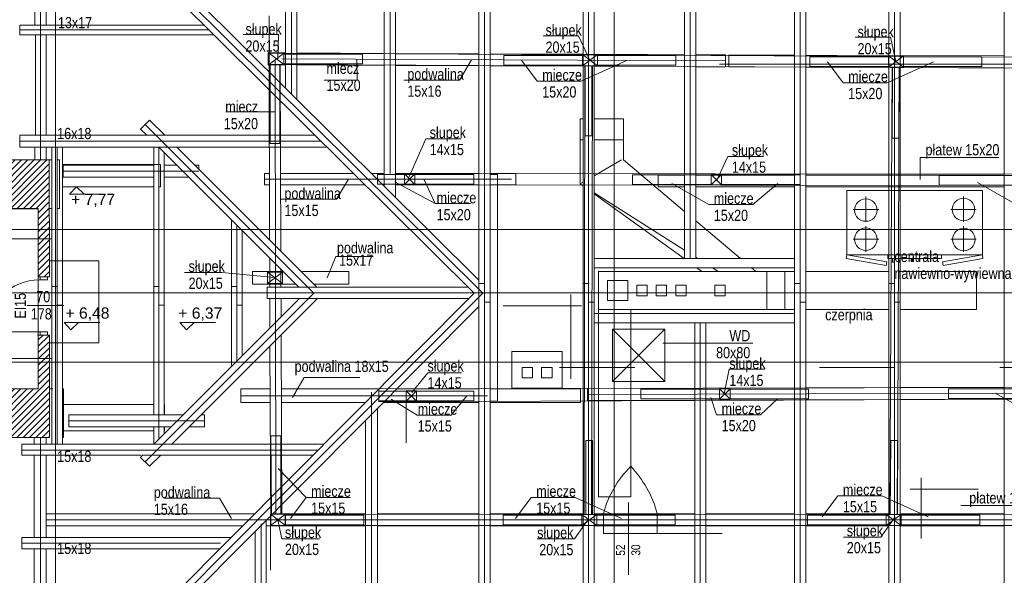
# Model space of a CAD drawing. Header units: millimetres. Extents: x -573548 to 674770, y -210017 to -47794.
# Tile 3 of 234: x 87468 to 100630, y -178220 to -170793. Entities that reach past the tile are written whole.
import ezdxf
from ezdxf.enums import TextEntityAlignment as Align

# ---------------------------------------------------------------- set-up
doc = ezdxf.new("R2010")
doc.units = ezdxf.units.MM
for name, color, linetype, lineweight in [('A.06 RZUT PODDASZA_is$0$0_Nr_pióra__12', 8, 'Continuous', 9), ('A.06 RZUT PODDASZA_is$0$A-OKNA-OPIS_Nr_pióra__2', 8, 'Continuous', 9), ('A.06 RZUT PODDASZA_is$0$A-OKNA-OPIS_Nr_pióra__8', 8, 'Continuous', 9), ('A.06 RZUT PODDASZA_is$0$DIM MALY_Nr_pióra__8', 8, 'Continuous', 9), ('A.06 RZUT PODDASZA_is$0$Drawing & Figure_Nr_pióra__18', 8, 'Continuous', 9), ('A.06 RZUT PODDASZA_is$0$Koty_Nr_pióra__1', 8, 'Continuous', 9), ('A.06 RZUT PODDASZA_is$0$Koty_Nr_pióra__61', 8, 'Continuous', 9), ('A.06 RZUT PODDASZA_is$0$murłata#1_Nr_pióra__7', 8, 'Continuous', 9), ('A.06 RZUT PODDASZA_is$0$Nowe_0_Nr_pióra__59', 8, 'Continuous', 9), ('A.06 RZUT PODDASZA_is$0$Nowe_A-DRZWI_Nr_pióra__59', 8, 'Continuous', 9), ('A.06 RZUT PODDASZA_is$0$Nowe_opisy inne_Nr_pióra__59', 8, 'Continuous', 9), ('A.06 RZUT PODDASZA_is$0$obwody#7_Nr_pióra__5', 8, 'Continuous', 9), ('A.06 RZUT PODDASZA_is$0$opisy inne_Nr_pióra__1', 8, 'Continuous', 9), ('A.06 RZUT PODDASZA_is$0$opisy inne_Nr_pióra__25', 8, 'Continuous', 9), ('A.06 RZUT PODDASZA_is$0$OSIE_Nr_pióra__1', 8, 'Continuous', 9), ('A.06 RZUT PODDASZA_is$0$platew_Nr_pióra__1', 8, 'Continuous', 9), ('A.06 RZUT PODDASZA_is$0$podwaliny_Nr_pióra__7', 8, 'Continuous', 9), ('A.06 RZUT PODDASZA_is$0$SCIANY_KONSTR_Nr_pióra__21', 8, 'Continuous', 9), ('A.06 RZUT PODDASZA_is$0$Structural - Grid', 8, 'Continuous', 9), ('A.06 RZUT PODDASZA_is$0$Structural - Grid_Nr_pióra__17', 8, 'Continuous', 9), ('A.06 RZUT PODDASZA_is$0$WIDOK2_Nr_pióra__1', 8, 'Continuous', 9), ('A.06 RZUT PODDASZA_is$0$WIDOK_Nr_pióra__1', 8, 'Continuous', 9), ('A.06 RZUT PODDASZA_is$0$wiezba_Nr_pióra__1', 8, 'Continuous', 9), ('A.06 RZUT PODDASZA_is$0$wiezba_Nr_pióra__2', 8, 'Continuous', 9), ('A.06 RZUT PODDASZA_is$0$wiezba_Nr_pióra__3', 8, 'Continuous', 9), ('A.06 RZUT PODDASZA_is$0$wiezba_Nr_pióra__41', 8, 'Continuous', 9)]:
    doc.layers.add(name, color=color, linetype=linetype, lineweight=lineweight)
doc.styles.add('A.06 RZUT PODDASZA_is$0$STYL_AUTOMATYCZNY_1', font='arial.ttf')
doc.styles.add('A.06 RZUT PODDASZA_is$0$STYL_AUTOMATYCZNY_6', font='arial.ttf', dxfattribs={"width": 0.8})
pattern_1 = [(45, (0, 0), (-42.426407, 42.426407), [])]

# ---------------------------------------------------------------- blocks, each defined once
blk = doc.blocks.new('A.06 RZUT PODDASZA_is$0$Standardowy znacznik osi')
at = {"layer": 'A.06 RZUT PODDASZA_is$0$Structural - Grid_Nr_pióra__17'}
blk.add_line((1000, 0), (17855, 0), dxfattribs=at)
at = {"layer": 'A.06 RZUT PODDASZA_is$0$Structural - Grid_Nr_pióra__17', "style": 'A.06 RZUT PODDASZA_is$0$STYL_AUTOMATYCZNY_1'}
for tag, p in [('AC_MarkerText_1_0', (5, -80)), ('AC_MarkerText_1_1', (19360, -80))]:
    blk.add_attdef(tag, text='', height=350, rotation=270, dxfattribs=at).set_placement(p, align=Align.TOP_CENTER)
blk = doc.blocks.new('A.06 RZUT PODDASZA_is$0$Standardowy znacznik osi_2')
at = {"layer": 'A.06 RZUT PODDASZA_is$0$Structural - Grid_Nr_pióra__17'}
blk.add_line((1000, 0), (17853, 0), dxfattribs=at)
at = {"layer": 'A.06 RZUT PODDASZA_is$0$Structural - Grid_Nr_pióra__17', "style": 'A.06 RZUT PODDASZA_is$0$STYL_AUTOMATYCZNY_1'}
for tag, p in [('AC_MarkerText_1_0', (5, -80)), ('AC_MarkerText_1_1', (19358, -80))]:
    blk.add_attdef(tag, text='', height=350, rotation=270, dxfattribs=at).set_placement(p, align=Align.TOP_CENTER)
blk = doc.blocks.new('A.06 RZUT PODDASZA_is$0$Standardowy znacznik osi_3')
at = {"layer": 'A.06 RZUT PODDASZA_is$0$Structural - Grid_Nr_pióra__17'}
blk.add_line((2962, 0), (40907, 0), dxfattribs=at)
at = {"layer": 'A.06 RZUT PODDASZA_is$0$Structural - Grid_Nr_pióra__17', "style": 'A.06 RZUT PODDASZA_is$0$STYL_AUTOMATYCZNY_1'}
for tag, p in [('AC_MarkerText_1_0', (-250, -335)), ('AC_MarkerText_1_1', (44119, -335))]:
    blk.add_attdef(tag, text='', height=350, rotation=180, dxfattribs=at).set_placement(p, align=Align.TOP_CENTER)
blk = doc.blocks.new('A.06 RZUT PODDASZA_is$0$Standardowy znacznik osi_4')
at = {"layer": 'A.06 RZUT PODDASZA_is$0$Structural - Grid_Nr_pióra__17'}
blk.add_line((1000, 0), (42869, 0), dxfattribs=at)
at = {"layer": 'A.06 RZUT PODDASZA_is$0$Structural - Grid_Nr_pióra__17', "style": 'A.06 RZUT PODDASZA_is$0$STYL_AUTOMATYCZNY_1'}
for tag, p in [('AC_MarkerText_1_0', (-250, -335)), ('AC_MarkerText_1_1', (44119, -335))]:
    blk.add_attdef(tag, text='', height=350, rotation=180, dxfattribs=at).set_placement(p, align=Align.TOP_CENTER)
blk = doc.blocks.new('A.06 RZUT PODDASZA_is')
at = {"layer": 'A.06 RZUT PODDASZA_is$0$Drawing & Figure_Nr_pióra__18'}
h = blk.add_hatch(dxfattribs=at)
h.set_pattern_fill('Common_Brick_0001', color=256, style=0, pattern_type=2)
h.set_pattern_definition(pattern_1)
h.paths.add_polyline_path([(83138, -97693), (83138, -97843), (83187, -98203), (87340, -98203), (87667, -98203), (87667, -98204), (87667, -98608), (87667, -99113), (87692, -99113), (87692, -99113), (87742, -99113), (87817, -99113), (87816, -98608), (87814, -97553), (87340, -97553), (83393, -97553), (83278, -97553), (83278, -97493), (83263, -97493), (83263, -97506), (83251, -97506, -0.371445), (83235, -97519), (83163, -97519, 0.436052), (83153, -97529), (83138, -97529), (83138, -97553)])
h = blk.add_hatch(dxfattribs=at)
h.set_pattern_fill('Common_Brick_0001', color=256, style=0, pattern_type=2)
h.set_pattern_definition(pattern_1)
h.paths.add_polyline_path([(83187, -100614), (83138, -100973), (83138, -101123), (83138, -101263), (83138, -101287), (83153, -101287, 0.436052), (83163, -101297), (83235, -101297, -0.371445), (83251, -101310), (83263, -101310), (83263, -101323), (83278, -101323), (83278, -101263), (83393, -101263), (87340, -101263), (87817, -101263), (87817, -100208), (87817, -99996), (87807, -99996), (87807, -99893), (87791, -99893), (87791, -99893), (87734, -99893), (87667, -99893), (87667, -100208), (87667, -100614), (87340, -100614), (85457, -100614), (84951, -100614), (84951, -100893), (84811, -100893), (84811, -100614), (83210, -100614, -0.294255), (83206, -100619, -0.458912), (83198, -100614)])
at = {"layer": 'A.06 RZUT PODDASZA_is$0$0_Nr_pióra__12'}
for p, q in [((94786, -100479), (94786, -99352)), ((94930, -99502), (93884, -99502)), ((95643, -100329), (94636, -100329)), ((99116, -100329), (98110, -100329)), ((100521, -100329), (101527, -100329))]:
    blk.add_line(p, q, dxfattribs=at)
at = {"layer": 'A.06 RZUT PODDASZA_is$0$A-OKNA-OPIS_Nr_pióra__8'}
blk.add_line((95559, -102130), (95559, -103100), dxfattribs=at)
at = {"layer": 'A.06 RZUT PODDASZA_is$0$DIM MALY_Nr_pióra__8'}
for p, q in [((90752, -95627), (90752, -96191)), ((92584, -100647), (92584, -101333)), ((90772, -102386), (90772, -103034)), ((95736, -102548), (96811, -102548))]:
    blk.add_line(p, q, dxfattribs=at)
at = {"layer": 'A.06 RZUT PODDASZA_is$0$Koty_Nr_pióra__1'}
for points in [[(88564, -98012), (88087, -98012), (88178, -97913), (88280, -98012)], [(88489, -99724), (88012, -99724), (88103, -99824), (88205, -99724)], [(90037, -99724), (89560, -99724), (89651, -99824), (89753, -99724)]]:
    blk.add_lwpolyline(points, dxfattribs=at)
at = {"layer": 'A.06 RZUT PODDASZA_is$0$murłata#1_Nr_pióra__7'}
for p, q in [((87622, -95752), (87622, -94702)), ((87772, -95752), (87772, -94702)), ((87632, -97222), (87632, -95882)), ((87772, -97222), (87772, -95882)), ((87622, -97553), (87622, -97382)), ((87772, -97553), (87772, -97382)), ((87612, -101350), (87612, -101263)), ((87772, -101350), (87772, -101263)), ((87612, -102600), (87612, -101500)), ((87772, -102600), (87772, -101500)), ((87612, -103830), (87612, -102750)), ((87772, -103830), (87772, -102750))]:
    blk.add_line(p, q, dxfattribs=at)
at = {"layer": 'A.06 RZUT PODDASZA_is$0$Nowe_0_Nr_pióra__59'}
for points in [[(98477, -97960), (100287, -97960), (100287, -98820), (98477, -98820)], [(98477, -98820), (98468, -98870), (99000, -98963), (99009, -98914)], [(99022, -98820), (99742, -98820), (99742, -98870), (99022, -98870)], [(100287, -98820), (100295, -98870), (99764, -98963), (99755, -98914)], [(99088, -98870), (99108, -98870), (99108, -98920), (99088, -98920)], [(99168, -98870), (99188, -98870), (99188, -98920), (99168, -98920)], [(99334, -98870), (99349, -98870), (99349, -98910), (99334, -98910)], [(99436, -98870), (99451, -98870), (99451, -98910), (99436, -98910)]]:
    blk.add_lwpolyline(points, close=True, dxfattribs=at)
for points in [[(98730, -98041), (98730, -98381)], [(100034, -98041), (100034, -98381)], [(98902, -98213), (98562, -98213)], [(100206, -98213), (99866, -98213)], [(98730, -98439), (98730, -98779)], [(100034, -98439), (100034, -98779)], [(98902, -98611), (98562, -98611)], [(100206, -98611), (99866, -98611)]]:
    blk.add_lwpolyline(points, dxfattribs=at)
for centre in [(98730, -98223), (100034, -98215), (98730, -98611), (100039, -98616)]:
    blk.add_circle(centre, 150, dxfattribs=at)
at = {"layer": 'A.06 RZUT PODDASZA_is$0$Nowe_A-DRZWI_Nr_pióra__59'}
blk.add_line((88009, -99499), (87518, -99499), dxfattribs=at)
blk.add_lwpolyline([(87692, -99850), (87692, -99893), (87791, -99893), (87791, -99850), (86988, -99850, -0.414214), (87683, -99155), (87791, -99155), (87791, -99113), (87692, -99113), (87692, -99155)], format="xyb", dxfattribs=at)
at = {"layer": 'A.06 RZUT PODDASZA_is$0$obwody#7_Nr_pióra__5'}
blk.add_lwpolyline([(87667, -100614), (85457, -100614), (85457, -99409), (84837, -99409), (84837, -98204), (87667, -98204)], close=True, dxfattribs=at)
at = {"layer": 'A.06 RZUT PODDASZA_is$0$opisy inne_Nr_pióra__1'}
for p, q in [((100506, -97520), (99456, -97520)), ((99456, -97520), (99456, -97812)), ((92432, -97843), (92974, -98136)), ((92384, -100752), (92732, -100966)), ((90875, -101678), (91247, -102064))]:
    blk.add_line(p, q, dxfattribs=at)
for points in [[(90869, -96202), (90879, -95876), (90406, -95876)], [(95042, -96218), (94889, -95892), (94417, -95892)], [(99132, -96238), (99060, -95912), (98588, -95912)], [(91488, -96484), (91932, -96484), (91928, -96214)], [(92556, -96484), (93298, -96484), (93458, -96214)], [(94126, -96220), (94336, -96500), (94924, -96500), (95543, -96220)], [(98216, -96241), (98426, -96520), (99014, -96520), (99633, -96241)], [(90174, -96910), (90825, -96910)], [(92617, -97795), (92848, -97272), (93321, -97272)], [(96732, -97834), (96887, -97508), (97360, -97508)], [(90914, -98079), (91655, -98079), (91815, -97809)], [(92820, -97810), (92974, -98136), (93447, -98136)], [(96137, -97869), (96630, -98148), (97218, -98148), (97555, -97869)], [(100222, -97854), (100715, -98134), (101302, -98134), (101639, -97854)], [(91530, -99128), (91644, -98845), (92146, -98845)], [(90827, -99126), (90122, -99057), (89620, -99057)], [(97221, -100000), (96610, -100000), (96017, -100000)], [(93326, -100398), (92873, -100398), (92663, -100660)], [(96834, -100677), (96901, -100351), (97373, -100351)], [(91966, -100460), (91224, -100460), (91064, -100730)], [(100459, -100672), (100987, -100962), (101575, -100962), (101797, -100668)], [(92732, -100966), (93186, -100966), (93396, -100704)], [(96657, -100727), (96734, -100959), (97322, -100959), (97551, -100746)], [(89348, -102074), (90090, -102074), (90250, -102344)], [(91037, -102344), (91247, -102064), (91835, -102064)], [(94046, -102344), (94256, -102064), (94844, -102064), (95463, -102344)], [(98145, -102324), (98355, -102044), (98943, -102044), (99562, -102324)], [(99999, -102173), (101273, -102173), (101454, -102324)], [(90866, -102344), (90925, -102616), (91427, -102616)], [(95029, -102344), (94837, -102616), (94336, -102616)], [(99123, -102324), (98931, -102596), (98429, -102596)]]:
    blk.add_lwpolyline(points, dxfattribs=at)
at = {"layer": 'A.06 RZUT PODDASZA_is$0$opisy inne_Nr_pióra__25'}
for p, q in [((99470, -101802), (99470, -102613)), ((100230, -101952), (99320, -101952))]:
    blk.add_line(p, q, dxfattribs=at)
at = {"layer": 'A.06 RZUT PODDASZA_is$0$OSIE_Nr_pióra__1'}
for p, q in [((87524, -93285), (93612, -99334)), ((91052, -96671), (91052, -93206)), ((92372, -97734), (92372, -93268)), ((93632, -93185), (93632, -105475)), ((95024, -93185), (95024, -105475)), ((96382, -93185), (96382, -98870)), ((97852, -93185), (97852, -105475)), ((99112, -93185), (99112, -105475)), ((87697, -97553), (87697, -93577)), ((89947, -95812), (87420, -95812)), ((96852, -96228), (90922, -96202)), ((90832, -96214), (90843, -102284)), ((107812, -96274), (96775, -96274)), ((89095, -97079), (91350, -99334)), ((91447, -97302), (87420, -97302)), ((87921, -99486), (87921, -97382)), ((89281, -99486), (89281, -97385)), ((89813, -97702), (88001, -97702)), ((93991, -97809), (90693, -97809)), ((90321, -99486), (90321, -98425)), ((86900, -99330), (119033, -99330)), ((87555, -105423), (93612, -99334)), ((87921, -99250), (87921, -101350)), ((89095, -101588), (91350, -99334)), ((89281, -99250), (89281, -101283)), ((90321, -99250), (90321, -100242)), ((96517, -99728), (96517, -105475)), ((92122, -100656), (92122, -105475)), ((106650, -100654), (95018, -100687)), ((93671, -100704), (90373, -100704)), ((89888, -101040), (88075, -101040)), ((87697, -105139), (87697, -101263)), ((91405, -101430), (87457, -101430)), ((108643, -102364), (87772, -102364)), ((90646, -102416), (90646, -105477)), ((90105, -102675), (87447, -102675))]:
    blk.add_line(p, q, dxfattribs=at)
at = {"layer": 'A.06 RZUT PODDASZA_is$0$platew_Nr_pióra__1'}
for p, q in [((90752, -96127), (113538, -96240)), ((90760, -98624), (90752, -96167)), ((90911, -98774), (90903, -96277)), ((90903, -96277), (113538, -96389)), ((92557, -97735), (112127, -97757)), ((92708, -97885), (112127, -97907)), ((90762, -99255), (90761, -98865)), ((90912, -99255), (90911, -99016)), ((90764, -99800), (90763, -99405)), ((90913, -99650), (90913, -99405)), ((90922, -102289), (90914, -99890)), ((90777, -102439), (90765, -100039)), ((106896, -100578), (92219, -100613)), ((92219, -100613), (92219, -100786)), ((106896, -100729), (92219, -100786)), ((110647, -102293), (90922, -102289)), ((110647, -102443), (90777, -102439))]:
    blk.add_line(p, q, dxfattribs=at)
at = {"layer": 'A.06 RZUT PODDASZA_is$0$podwaliny_Nr_pióra__7'}
for p, q in [((90940, -99044), (90532, -99044)), ((90532, -99044), (90532, -99214)), ((91821, -99044), (91180, -99044)), ((91821, -99044), (91821, -99214)), ((91110, -99214), (90532, -99214)), ((91821, -99214), (91350, -99214)), ((90767, -100614), (90373, -100614)), ((90373, -100614), (90373, -100794)), ((92219, -100614), (90917, -100614)), ((93557, -100614), (92459, -100614)), ((94915, -100614), (93707, -100614)), ((94915, -100614), (94915, -100794)), ((90767, -100794), (90373, -100794)), ((92040, -100794), (90917, -100794)), ((93557, -100794), (92280, -100794)), ((94915, -100794), (93707, -100794))]:
    blk.add_line(p, q, dxfattribs=at)
for points in [[(90972, -96123), (90742, -96122), (90742, -96282), (90972, -96283)], [(92292, -96128), (91122, -96123)], [(93557, -96134), (92442, -96129)], [(94949, -96140), (93707, -96134)], [(96307, -96145), (95099, -96140)], [(96457, -96306), (96852, -96308), (96852, -96148), (96457, -96146)], [(97777, -96153), (96898, -96150), (96898, -96310), (97777, -96313)], [(99037, -96157), (97927, -96154)], [(100578, -96162), (99187, -96157)], [(91122, -96283), (92292, -96288)], [(92442, -96289), (93557, -96294)], [(93707, -96294), (94949, -96300)], [(95099, -96300), (96307, -96305)], [(97927, -96314), (99037, -96317)], [(99187, -96317), (100578, -96322)], [(90757, -97734), (90693, -97734), (90693, -97884), (90758, -97884)], [(91881, -97734), (90907, -97734)], [(92292, -97734), (92122, -97734)], [(93557, -97734), (92442, -97734)], [(94050, -97884), (94050, -97734), (93707, -97734)], [(96307, -97754), (95953, -97754), (95953, -97914), (96307, -97914)], [(97777, -97754), (96457, -97754)], [(100578, -97754), (97927, -97754)], [(90908, -97884), (92032, -97884)], [(92273, -97884), (92292, -97884)], [(92442, -97884), (93557, -97884)], [(93707, -97884), (94050, -97884)], [(96457, -97914), (97777, -97914)], [(97927, -97914), (100578, -97914)], [(95008, -100769), (95008, -100607), (96442, -100603)], [(96592, -100603), (97777, -100599)], [(97927, -100599), (99037, -100596)], [(99187, -100595), (100578, -100591)], [(96442, -100764), (95008, -100769)], [(97777, -100760), (96592, -100764)], [(99037, -100757), (97927, -100760)], [(100578, -100752), (99187, -100756)], [(87772, -102284), (90558, -102284)], [(90797, -102284), (92042, -102284)], [(92202, -102284), (93557, -102284)], [(93707, -102284), (94949, -102284)], [(95099, -102284), (96442, -102284)], [(96592, -102284), (97777, -102284)], [(97927, -102284), (99037, -102284)], [(99187, -102284), (100578, -102284)], [(90398, -102444), (87772, -102444)], [(92042, -102444), (90716, -102444)], [(93557, -102444), (92202, -102444)], [(94949, -102444), (93707, -102444)], [(96442, -102444), (95099, -102444)], [(97777, -102444), (96592, -102444)], [(99037, -102444), (97927, -102444)], [(100578, -102444), (99187, -102444)]]:
    blk.add_lwpolyline(points, dxfattribs=at)
at = {"layer": 'A.06 RZUT PODDASZA_is$0$SCIANY_KONSTR_Nr_pióra__21'}
for p, q in [((87814, -97553), (83278, -97553)), ((87814, -97553), (87817, -99113)), ((87667, -98203), (83187, -98203)), ((87667, -99113), (87667, -98203)), ((87817, -99113), (87667, -99113)), ((87807, -99893), (87657, -99893)), ((87667, -100613), (87667, -99893)), ((87817, -99893), (87817, -101263)), ((87667, -100613), (84951, -100613)), ((87817, -101263), (83278, -101263))]:
    blk.add_line(p, q, dxfattribs=at)
for points in [[(95157, -99552), (97407, -99552), (97407, -99042), (95157, -99042)], [(95277, -99432), (95547, -99432), (95547, -99162), (95277, -99162)], [(95667, -99367), (95807, -99367), (95807, -99227), (95667, -99227)], [(95927, -99367), (96067, -99367), (96067, -99227), (95927, -99227)], [(96189, -99367), (96329, -99367), (96329, -99227), (96189, -99227)], [(96711, -99367), (96851, -99367), (96851, -99227), (96711, -99227)], [(94672, -100604), (93999, -100604), (93999, -100114), (94672, -100114)], [(94136, -100466), (94276, -100466), (94276, -100326), (94136, -100326)], [(94396, -100466), (94536, -100466), (94536, -100326), (94396, -100326)]]:
    blk.add_lwpolyline(points, close=True, dxfattribs=at)
at = {"layer": 'A.06 RZUT PODDASZA_is$0$WIDOK2_Nr_pióra__1'}
for p, q in [((87804, -97553), (87851, -97553)), ((87952, -97553), (87916, -97553)), ((87952, -97553), (87952, -97613)), ((87952, -97613), (87952, -98203)), ((87991, -97613), (89211, -97613)), ((89211, -97613), (89302, -97613)), ((89302, -97613), (89302, -97913)), ((87991, -97913), (89211, -97913)), ((89276, -97913), (89302, -97913)), ((87851, -98203), (87817, -98203)), ((87952, -98203), (87916, -98203)), ((87861, -100613), (87817, -100613)), ((88007, -100613), (87991, -100613)), ((88007, -100613), (88007, -101263)), ((88007, -100823), (89211, -100823)), ((89351, -100823), (89357, -100823)), ((89357, -100823), (89357, -100960)), ((88007, -101173), (89211, -101173)), ((89351, -101173), (89357, -101173)), ((89357, -101120), (89357, -101173)), ((87991, -101263), (88007, -101263))]:
    blk.add_line(p, q, dxfattribs=at)
at = {"layer": 'A.06 RZUT PODDASZA_is$0$WIDOK_Nr_pióra__1'}
for p, q in [((94912, -97872), (94912, -97002)), ((94949, -97002), (94912, -97002)), ((95492, -97002), (95099, -97002)), ((95492, -97552), (95492, -97002)), ((94949, -97282), (94912, -97282)), ((95492, -97282), (95099, -97282)), ((95462, -97552), (95099, -97763)), ((95492, -97552), (96307, -98240)), ((94949, -97850), (94912, -97872)), ((94912, -97872), (94949, -97895)), ((94912, -97872), (94949, -97898)), ((95099, -97990), (96307, -98757)), ((95099, -98006), (96299, -98870)), ((96457, -98367), (97054, -98870)), ((81242, -98608), (87851, -98608)), ((87817, -98900), (88479, -98900)), ((88479, -98900), (88479, -99996)), ((96457, -98852), (96487, -98870)), ((96471, -98994), (96537, -99042)), ((96682, -98994), (96757, -99042)), ((97201, -98994), (97257, -99042)), ((97407, -99042), (97777, -99042)), ((97647, -99042), (97647, -99552)), ((97927, -99042), (99037, -99042)), ((99187, -99042), (100207, -99042)), ((100207, -99552), (100207, -99042)), ((95157, -99552), (95157, -102054)), ((95587, -99552), (95587, -102054)), ((97407, -99552), (97777, -99552)), ((97927, -99552), (99037, -99552)), ((99187, -99552), (100207, -99552)), ((88479, -99996), (87807, -99996)), ((81242, -100208), (87851, -100208))]:
    blk.add_line(p, q, dxfattribs=at)
for points in [[(94974, -96293), (95074, -96293), (95064, -102290), (94964, -102290)], [(99082, -96313), (99177, -96313), (99152, -102291), (99052, -102291)], [(93707, -97748), (93807, -97748), (93807, -100777), (93707, -100777)]]:
    blk.add_lwpolyline(points, close=True, dxfattribs=at)
blk.add_lwpolyline([(95157, -102054), (95587, -102054)], dxfattribs=at)
at = {"layer": 'A.06 RZUT PODDASZA_is$0$wiezba_Nr_pióra__1'}
for p, q in [((87851, -99368), (87851, -97382)), ((87991, -99368), (87991, -97382)), ((87851, -99368), (87851, -101350)), ((87991, -99368), (87991, -101350)), ((89211, -101120), (89211, -101353)), ((89351, -101120), (89351, -101213))]:
    blk.add_line(p, q, dxfattribs=at)
for points in [[(90952, -96267), (92002, -96267), (92002, -96137), (90952, -96137)], [(94942, -96287), (93892, -96287), (93892, -96157), (94942, -96157)], [(95142, -96287), (96192, -96287), (96192, -96157), (95142, -96157)], [(99032, -96303), (97982, -96303), (97982, -96173), (99032, -96173)], [(99232, -96303), (100282, -96303), (100282, -96173), (99232, -96173)], [(90766, -96282), (90766, -97332), (90896, -97332), (90896, -96282)], [(95069, -96293), (95069, -97229), (94979, -97229), (94979, -96293)], [(99175, -96313), (99170, -97263), (99080, -97263), (99085, -96313)], [(92204, -97875), (93491, -97875), (93491, -97745), (92204, -97745)], [(96662, -97882), (95612, -97882), (95612, -97752), (96662, -97752)], [(96802, -97882), (97852, -97882), (97852, -97752), (96802, -97752)], [(100762, -97891), (99712, -97891), (99712, -97761), (100762, -97761)], [(92220, -100774), (93491, -100774), (93491, -100644), (92220, -100644)], [(96774, -100746), (95724, -100746), (95724, -100616), (96774, -100616)], [(96914, -100746), (97964, -100746), (97964, -100616), (96914, -100616)], [(100884, -100741), (99834, -100741), (99834, -100611), (100884, -100611)], [(90783, -102289), (90778, -101239), (90908, -101239), (90908, -102289)], [(95077, -102290), (95077, -101302), (94987, -101302), (94987, -102290)], [(99147, -102291), (99152, -101304), (99062, -101304), (99057, -102291)], [(90970, -102432), (92020, -102432), (92020, -102302), (90970, -102302)], [(94932, -102431), (93882, -102431), (93882, -102301), (94932, -102301)], [(95132, -102431), (96182, -102431), (96182, -102301), (95132, -102301)], [(99002, -102432), (97952, -102432), (97952, -102302), (99002, -102302)], [(99202, -102432), (100252, -102432), (100252, -102302), (99202, -102302)]]:
    blk.add_lwpolyline(points, close=True, dxfattribs=at)
for points in [[(93562, -99206), (93632, -99206), (93632, -99454), (93702, -99454)], [(94954, -99206), (95024, -99206), (95024, -99454), (95094, -99454)], [(97782, -99206), (97852, -99206), (97852, -99454), (97922, -99454)], [(99042, -99206), (99112, -99206), (99112, -99454), (99182, -99454)], [(87851, -99244), (87921, -99244), (87921, -99492), (87991, -99492)], [(89211, -99244), (89281, -99244), (89281, -99492), (89351, -99492)], [(90251, -99244), (90321, -99244), (90321, -99492), (90391, -99492)]]:
    blk.add_lwpolyline(points, dxfattribs=at)
at = {"layer": 'A.06 RZUT PODDASZA_is$0$wiezba_Nr_pióra__2'}
for p, q in [((87560, -93202), (93557, -99159)), ((93557, -93185), (93557, -105475)), ((93707, -93185), (93707, -105475)), ((94949, -93185), (94949, -105475)), ((95099, -93185), (95099, -105475)), ((96307, -93185), (96307, -98870)), ((96457, -93185), (96457, -98870)), ((97777, -93185), (97777, -105475)), ((97927, -93185), (97927, -105475)), ((99037, -93185), (99037, -105475)), ((99187, -93185), (99187, -105475)), ((100578, -93185), (100578, -105475)), ((87441, -93322), (93492, -99334)), ((89887, -95752), (87420, -95752)), ((87420, -95752), (87420, -95882)), ((90018, -95882), (87420, -95882)), ((89035, -97139), (89155, -97019)), ((89155, -97019), (89359, -97222)), ((89035, -97139), (89118, -97222)), ((89211, -99368), (89211, -97382)), ((89278, -97382), (91151, -99255)), ((89519, -97382), (91391, -99255)), ((89351, -99368), (89351, -97455)), ((90251, -99368), (90251, -98355)), ((90391, -99368), (90391, -98495)), ((95099, -98870), (97777, -98870)), ((95099, -98994), (97777, -98994)), ((87495, -105362), (93492, -99334)), ((89211, -99368), (89211, -100960)), ((89351, -99368), (89351, -100960)), ((90251, -99368), (90251, -100312)), ((90391, -99368), (90391, -100172)), ((93413, -99255), (90728, -99255)), ((90728, -99255), (90728, -99405)), ((89213, -101350), (91158, -99405)), ((89454, -101350), (91399, -99405)), ((93421, -99405), (90728, -99405)), ((87615, -105483), (93557, -99510)), ((95099, -99604), (97777, -99604)), ((95099, -99728), (97777, -99728)), ((96442, -99728), (96442, -105475)), ((96592, -99728), (96592, -105475)), ((89035, -101528), (89063, -101500)), ((89035, -101528), (89155, -101648)), ((89155, -101648), (89304, -101500)), ((90243, -102600), (87447, -102600)), ((87447, -102600), (87447, -102750)), ((90093, -102750), (87447, -102750))]:
    blk.add_line(p, q, dxfattribs=at)
for points in [[(90972, -96584), (90972, -93185), (91122, -93185), (91122, -96733)], [(92292, -97903), (92292, -93185), (92442, -93185), (92442, -98052)], [(91366, -97222), (87420, -97222)], [(91527, -97382), (87420, -97382), (87420, -97222)], [(89211, -97622), (88001, -97622), (88001, -97782), (89211, -97782)], [(89518, -97622), (89351, -97622)], [(89813, -97677), (89813, -97622), (89759, -97622)], [(89351, -97782), (89678, -97782)], [(92042, -101032), (92042, -105475), (92202, -105475), (92202, -100872)], [(89443, -101120), (88075, -101120), (88075, -100960), (89603, -100960)], [(89844, -100960), (89888, -100960), (89888, -101120), (89684, -101120)], [(89037, -101500), (87447, -101500), (87447, -101350), (89213, -101350)], [(89213, -101350), (91486, -101350)], [(91337, -101500), (89063, -101500)], [(90566, -102516), (90566, -105477), (90716, -105477), (90716, -102366)]]:
    blk.add_lwpolyline(points, dxfattribs=at)
at = {"layer": 'A.06 RZUT PODDASZA_is$0$wiezba_Nr_pióra__3'}
for p, q in [((95344, -100516), (96044, -99816)), ((95344, -99816), (96044, -100516))]:
    blk.add_line(p, q, dxfattribs=at)
blk.add_lwpolyline([(95344, -100516), (96044, -100516), (96044, -99816), (95344, -99816)], close=True, dxfattribs=at)
blk.add_lwpolyline([(95942, -102548), (95942, -102277, 0.120591), (95587, -101648, 0.129915), (95222, -102277), (95222, -102548)], format="xyb", close=True, dxfattribs=at)
at = {"layer": 'A.06 RZUT PODDASZA_is$0$wiezba_Nr_pióra__41'}
for p, q in [((90752, -96277), (90952, -96127)), ((90752, -96127), (90952, -96277)), ((94942, -96293), (95142, -96143)), ((94942, -96143), (95142, -96293)), ((99032, -96313), (99232, -96163)), ((99032, -96163), (99232, -96313)), ((92562, -97880), (92702, -97740)), ((92562, -97740), (92702, -97880)), ((96662, -97887), (96802, -97747)), ((96662, -97747), (96802, -97887)), ((90730, -99053), (90930, -99203)), ((90730, -99203), (90930, -99053)), ((92584, -100779), (92724, -100639)), ((92584, -100639), (92724, -100779)), ((96914, -100751), (96774, -100611)), ((96914, -100611), (96774, -100751)), ((90772, -102289), (90972, -102439)), ((90772, -102439), (90972, -102289)), ((94932, -102291), (95132, -102441)), ((94932, -102441), (95132, -102291)), ((99002, -102291), (99202, -102441)), ((99002, -102441), (99202, -102291))]:
    blk.add_line(p, q, dxfattribs=at)
for points in [[(90752, -96277), (90952, -96277), (90952, -96127), (90752, -96127)], [(94942, -96293), (95142, -96293), (95142, -96143), (94942, -96143)], [(99032, -96313), (99232, -96313), (99232, -96163), (99032, -96163)], [(92562, -97880), (92702, -97880), (92702, -97740), (92562, -97740)], [(96662, -97887), (96802, -97887), (96802, -97747), (96662, -97747)], [(90730, -99053), (90930, -99053), (90930, -99203), (90730, -99203)], [(92584, -100779), (92724, -100779), (92724, -100639), (92584, -100639)], [(96914, -100751), (96774, -100751), (96774, -100611), (96914, -100611)], [(90772, -102289), (90972, -102289), (90972, -102439), (90772, -102439)], [(94932, -102291), (95132, -102291), (95132, -102441), (94932, -102441)], [(99002, -102291), (99202, -102291), (99202, -102441), (99002, -102441)]]:
    blk.add_lwpolyline(points, close=True, dxfattribs=at)
at = {"layer": 'A.06 RZUT PODDASZA_is$0$Structural - Grid', "zscale": 1000}
for name, p, rotation in [('A.06 RZUT PODDASZA_is$0$Standardowy znacznik osi_2', (87897, -108395), 90), ('A.06 RZUT PODDASZA_is$0$Standardowy znacznik osi', (95367, -108395), 90), ('A.06 RZUT PODDASZA_is$0$Standardowy znacznik osi_4', (121683, -98483), 180), ('A.06 RZUT PODDASZA_is$0$Standardowy znacznik osi_3', (121683, -100255), 180)]:
    blk.add_blockref(name, p, dxfattribs=dict(at, rotation=rotation))
at = {"layer": 'A.06 RZUT PODDASZA_is$0$A-OKNA-OPIS_Nr_pióra__2', "char_height": 120, "attachment_point": 5, "rotation": 90, "style": 'A.06 RZUT PODDASZA_is$0$STYL_AUTOMATYCZNY_6'}
for s, insert in [('\\A1;{\\pqc;\\fArial|b0|i0|c238|p0;\\W0.800000;52}', (95452, -102768)), ('\\A1;{\\pqc;\\fArial|b0|i0|c238|p0;\\W0.800000;30}', (95655, -102767))]:
    blk.add_mtext(s, dxfattribs=dict(at, insert=insert))
at = {"layer": 'A.06 RZUT PODDASZA_is$0$Koty_Nr_pióra__61', "char_height": 150, "attachment_point": 7, "style": 'A.06 RZUT PODDASZA_is$0$STYL_AUTOMATYCZNY_1'}
for s, insert in [('\\A1;{\\pql;\\fArial|b0|i0|c238|p0;\\W1.000000; + 7,77}', (88048, -98182)), ('\\A1;{\\pql;\\fArial|b0|i0|c238|p0;\\W1.000000; + 6,48}', (87973, -99702)), ('\\A1;{\\pql;\\fArial|b0|i0|c238|p0;\\W1.000000; + 6,37}', (89481, -99702))]:
    blk.add_mtext(s, dxfattribs=dict(at, insert=insert))
at = {"layer": 'A.06 RZUT PODDASZA_is$0$Nowe_opisy inne_Nr_pióra__59', "insert": (87428, -99502), "char_height": 150, "attachment_point": 5, "rotation": 90, "style": 'A.06 RZUT PODDASZA_is$0$STYL_AUTOMATYCZNY_6'}
blk.add_mtext('\\A1;{\\pqc;\\fArial|b0|i0|c238|p0;\\W0.800000;EI15}', dxfattribs=at)
at = {"layer": 'A.06 RZUT PODDASZA_is$0$Nowe_opisy inne_Nr_pióra__59', "char_height": 150, "attachment_point": 5, "style": 'A.06 RZUT PODDASZA_is$0$STYL_AUTOMATYCZNY_6'}
for s, insert in [('\\A1;{\\pqc;\\fArial|b0|i0|c238|p0;\\W0.800000;70}', (87734, -99381)), ('\\A1;{\\pqc;\\fArial|b0|i0|c238|p0;\\W0.800000;178}', (87708, -99611))]:
    blk.add_mtext(s, dxfattribs=dict(at, insert=insert))
at = {"layer": 'A.06 RZUT PODDASZA_is$0$opisy inne_Nr_pióra__1', "char_height": 150, "style": 'A.06 RZUT PODDASZA_is$0$STYL_AUTOMATYCZNY_6'}
for s, insert, attachment_point in [('\\A1;{\\pqc;\\fArial|b0|i0|c238|p0;\\W0.800000;13x17}', (88159, -95718), 5), ('\\A1;{\\pqc;\\fArial|b0|i0|c238|p0;\\W0.800000;16x18}', (88149, -97200), 5), ('\\A1;{\\pqc;\\fArial|b0|i0|c238|p0;\\W0.800000;płatew 15x20}', (100021, -97439), 5), ('\\A1;{\\pql;\\fArial|b0|i0|c238|p0;\\W0.800000;podwalina}', (91660, -98847), 7), ('\\A1;{\\pql;\\fArial|b0|i0|c238|p0;\\W0.800000;15x17}', (91688, -98969), 7), ('\\A1;{\\pql;\\fArial|b0|i0|c238|p0;\\W0.800000;czerpnia}', (98186, -99546), 1), ('\\A1;{\\pql;\\fArial|b0|i0|c238|p0;\\W0.800000;podwalina 18x15}', (91094, -100431), 7), ('\\A1;{\\pqc;\\fArial|b0|i0|c238|p0;\\W0.800000;15x18}', (88149, -101516), 5), ('\\A1;{\\pqc;\\fArial|b0|i0|c238|p0;\\W0.800000;płatew 15x20}', (100606, -102092), 5), ('\\A1;{\\pqc;\\fArial|b0|i0|c238|p0;\\W0.800000;15x18}', (88149, -102746), 5)]:
    blk.add_mtext(s, dxfattribs=dict(at, insert=insert, attachment_point=attachment_point))
for s, insert, attachment_point, line_spacing_factor in [('\\A1;{\\pql;\\fArial|b0|i0|c238|p0;\\W0.800000;słupek\\P\\pql;\\fArial|b0|i0|c238|p0;\\W0.800000;20x15}', (90437, -95728), 1, 0.906268), ('\\A1;{\\pql;\\fArial|b0|i0|c238|p0;\\W0.800000;słupek\\P\\pql;\\fArial|b0|i0|c238|p0;\\W0.800000;20x15}', (94448, -95743), 1, 0.906268), ('\\A1;{\\pql;\\fArial|b0|i0|c238|p0;\\W0.800000;słupek\\P\\pql;\\fArial|b0|i0|c238|p0;\\W0.800000;20x15}', (98619, -95764), 1, 0.906268), ('\\A1;{\\pql;\\fArial|b0|i0|c238|p0;\\W0.800000;miecz\\P\\pql;\\fArial|b0|i0|c238|p0;\\W0.800000;15x20    }', (91520, -96631), 7, 0.906268), ('\\A1;{\\pql;\\fArial|b0|i0|c238|p0;\\W0.800000;miecze    \\P\\pql;\\fArial|b0|i0|c238|p0;\\W0.800000;15x20}', (94404, -96342), 1, 0.906268), ('\\A1;{\\pql;\\fArial|b0|i0|c238|p0;\\W0.800000;miecze    \\P\\pql;\\fArial|b0|i0|c238|p0;\\W0.800000;15x20}', (98494, -96363), 1, 0.906268), ('\\A1;{\\pqr;\\fArial|b0|i0|c238|p0;\\W0.800000;miecz\\P\\pqr;\\fArial|b0|i0|c238|p0;\\W0.800000;15x20    }', (90605, -96765), 3, 0.906268), ('\\A1;{\\pql;\\fArial|b0|i0|c238|p0;\\W0.800000;słupek\\P\\pql;\\fArial|b0|i0|c238|p0;\\W0.800000;14x15}', (92900, -97111), 1, 0.906268), ('\\A1;{\\pql;\\fArial|b0|i0|c238|p0;\\W0.800000;słupek\\P\\pql;\\fArial|b0|i0|c238|p0;\\W0.800000;14x15}', (96939, -97347), 1, 0.906268), ('\\A1;{\\pql;\\fArial|b0|i0|c238|p0;\\W0.800000;miecze    \\P\\pql;\\fArial|b0|i0|c238|p0;\\W0.800000;15x20}', (92992, -97983), 1, 0.906268), ('\\A1;{\\pql;\\fArial|b0|i0|c238|p0;\\W0.800000;miecze    \\P\\pql;\\fArial|b0|i0|c238|p0;\\W0.800000;15x20}', (96698, -97991), 1, 0.906268), ('\\A1;{\\pql;\\fArial|b0|i0|c238|p0;\\W0.800000;centrala \\P\\pql;\\fArial|b0|i0|c238|p0;\\W0.800000;nawiewno-wywiewna}', (99112, -98767), 1, 0.906201), ('\\A1;{\\pql;\\fArial|b0|i0|c238|p0;\\W0.800000;słupek\\P\\pql;\\fArial|b0|i0|c238|p0;\\W0.800000;20x15}', (89677, -98899), 1, 0.906268), ('\\A1;{\\pqr;\\fArial|b0|i0|c238|p0;\\W0.800000;WD\\P\\pqr;\\fArial|b0|i0|c238|p0;\\W0.800000;80x80}', (97185, -99827), 3, 0.906268), ('\\A1;{\\pql;\\fArial|b0|i0|c238|p0;\\W0.800000;słupek\\P\\pql;\\fArial|b0|i0|c238|p0;\\W0.800000;14x15}', (92870, -100231), 1, 0.906268), ('\\A1;{\\pql;\\fArial|b0|i0|c238|p0;\\W0.800000;słupek\\P\\pql;\\fArial|b0|i0|c238|p0;\\W0.800000;14x15}', (96905, -100198), 1, 0.906268), ('\\A1;{\\pql;\\fArial|b0|i0|c238|p0;\\W0.800000;miecze   \\P\\pql;\\fArial|b0|i0|c238|p0;\\W0.800000;15x15}', (92739, -100808), 1, 0.906268), ('\\A1;{\\pql;\\fArial|b0|i0|c238|p0;\\W0.800000;miecze    \\P\\pql;\\fArial|b0|i0|c238|p0;\\W0.800000;15x20}', (96802, -100802), 1, 0.906268), ('\\A1;{\\pql;\\fArial|b0|i0|c238|p0;\\W0.800000;miecze    \\P\\pql;\\fArial|b0|i0|c238|p0;\\W0.800000;15x15}', (91315, -101906), 1, 0.906268), ('\\A1;{\\pql;\\fArial|b0|i0|c238|p0;\\W0.800000;miecze    \\P\\pql;\\fArial|b0|i0|c238|p0;\\W0.800000;15x15}', (94324, -101906), 1, 0.906268), ('\\A1;{\\pql;\\fArial|b0|i0|c238|p0;\\W0.800000;miecze    \\P\\pql;\\fArial|b0|i0|c238|p0;\\W0.800000;15x15}', (98423, -101886), 1, 0.906268), ('\\A1;{\\pql;\\fArial|b0|i0|c238|p0;\\W0.800000;słupek\\P\\pql;\\fArial|b0|i0|c238|p0;\\W0.800000;20x15}', (90965, -102457), 1, 0.906268), ('\\A1;{\\pqr;\\fArial|b0|i0|c238|p0;\\W0.800000;słupek\\P\\pqr;\\fArial|b0|i0|c238|p0;\\W0.800000;20x15}', (94821, -102460), 3, 0.906268), ('\\A1;{\\pql;\\fArial|b0|i0|c238|p0;\\W0.800000;słupek\\P\\pql;\\fArial|b0|i0|c238|p0;\\W0.800000;20x15}', (98475, -102434), 1, 0.906268)]:
    blk.add_mtext(s, dxfattribs=dict(at, insert=insert, attachment_point=attachment_point, line_spacing_factor=line_spacing_factor))
at = {"layer": 'A.06 RZUT PODDASZA_is$0$opisy inne_Nr_pióra__1', "char_height": 150, "attachment_point": 1, "line_spacing_factor": 0.906268, "style": 'A.06 RZUT PODDASZA_is$0$STYL_AUTOMATYCZNY_6'}
for s, insert, width in [('\\A1;{\\pql;\\fArial|b0|i0|c238|p0;\\W0.800000;podwalina \\fArial|b0|i0|c238|p0;\\W0.800000;15x16}', (92601, -96331), 666.46), ('\\A1;{\\pql;\\fArial|b0|i0|c238|p0;\\W0.800000;podwalina \\fArial|b0|i0|c238|p0;\\W0.800000;15x15}', (90958, -97926), 666.46), ('\\A1;{\\pql;\\fArial|b0|i0|c238|p0;\\W0.800000;podwalina \\fArial|b0|i0|c238|p0;\\W0.800000;15x16}', (89212, -101921), 847)]:
    blk.add_mtext(s, dxfattribs=dict(at, insert=insert, width=width))

msp = doc.modelspace()

# ---------------------------------------------------------------- block references
at = {"color": 150}
msp.add_blockref('A.06 RZUT PODDASZA_is', (49, -75115), dxfattribs=at)

doc.saveas('drawing.dxf')
